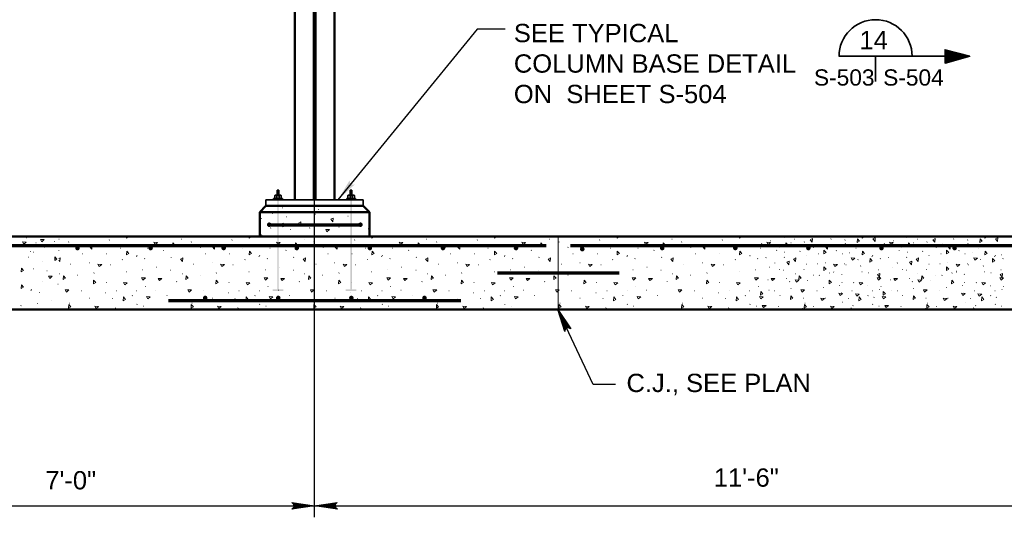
# Model space of a CAD drawing. Extents: x -92 to 946, y 181 to 432.
# Tile 7 of 12: x 525 to 686, y 197 to 279. Entities that reach past the tile are written whole.
import ezdxf

# ---------------------------------------------------------------- set-up
doc = ezdxf.new("R2010")
doc.units = 0
doc.header["$LTSCALE"] = 0.945
doc.header["$MEASUREMENT"] = 0
doc.linetypes.add('ACAD_ISO03W100', pattern=[360, 144, -216])
for name, color, linetype, lineweight in [('Level 15', 7, 'Continuous', 18), ('S-Anno-Dims', 33, 'Continuous', 35), ('S-Anno-Patt', 152, 'Continuous', 18), ('S-Anno-Symb-Sect', 4, 'Continuous', 35), ('S-Anno-Text', 53, 'Continuous', 35), ('S-Cols-Prim', 6, 'Continuous', 50), ('S-JNTS-CTLJ', 23, 'Continuous', 13), ('S-Sect-Conc', 6, 'Continuous', 50), ('S-Slab-Rbar', 7, 'Continuous', 70), ('S-Sppt-Misc', 3, 'Continuous', 35), ('S-Sppt-Shps', 3, 'Continuous', 35)]:
    doc.layers.add(name, color=color, linetype=linetype, lineweight=lineweight)
doc.styles.add('NOTES', font='romans.shx')

# ---------------------------------------------------------------- blocks, each defined once
blk = doc.blocks.new('LARROW')
at = {"color": 0, "linetype": 'ByBlock', "lineweight": -2, "flags": 128}
blk.add_lwpolyline([(-4.93, 0.71), (0, 0), (-4.92, -0.71), (-4.77, -0.59), (-4.55, -0.38), (-4.44, -0.19), (-4.42, 0), (-4.46, 0.21), (-4.57, 0.41), (-4.79, 0.61), (-4.93, 0.71), (-0.15, 0.01), (-4.76, -0.67), (-4.62, -0.56), (-4.39, -0.34), (-4.32, -0.06), (-4.37, 0.22), (-4.5, 0.41), (-4.67, 0.57), (-4.78, 0.65), (-0.41, 0.01), (-4.56, -0.59), (-4.41, -0.49), (-4.33, -0.37), (-4.25, -0.21), (-4.21, 0.01), (-4.23, 0.19), (-4.32, 0.33), (-4.5, 0.44), (-4.61, 0.58), (-0.71, 0.01), (-4.33, -0.5), (-4.17, -0.3), (-4.12, -0.06), (-4.14, 0.22), (-4.45, 0.51), (-1.05, 0.02), (-4.12, -0.41), (-4.07, -0.26), (-3.98, -0.04), (-4.04, 0.21), (-4.28, 0.43), (-1.36, 0.02), (-4.01, -0.31), (-3.92, -0.14), (-3.88, 0.04), (-4.07, 0.33), (-1.73, 0.02), (-3.85, -0.24), (-3.79, -0.11), (-3.77, 0.04), (-3.92, 0.25), (-2.17, 0.02), (-3.71, -0.15), (-3.67, 0.05), (-3.81, 0.17), (-2.53, 0.02), (-3.61, -0.09), (-3.63, 0.1), (-2.9, 0.02), (-3.57, -0.03), (-3.59, 0.03), (-3.36, 0.03)], dxfattribs=at)

msp = doc.modelspace()

# ---------------------------------------------------------------- hatches: boundary and pattern name
at = {"layer": 'S-Anno-Text', "lineweight": 25, "extrusion": (0, 0, -1)}
msp.add_hatch(color=256, dxfattribs=at).paths.add_polyline_path([(-577.02, 249.07), (-579.81, 251.63), (-579.69, 251.6), (-579.47, 251.57), (-579.29, 251.6), (-579.15, 251.68), (-579.05, 251.78), (-578.99, 251.94), (-578.97, 252.17), (-578.97, 252.32)], flags=16)
at = {"layer": 'S-Slab-Rbar'}
h = msp.add_hatch(color=256, dxfattribs=at)
edge = h.paths.add_edge_path(flags=16)
edge.add_ellipse((565.75, 245), major_axis=(0, 0.375), ratio=0.999901, start_angle=0, end_angle=360)
h = msp.add_hatch(color=256, dxfattribs=at)
edge = h.paths.add_edge_path(flags=16)
edge.add_ellipse((580.72, 245), major_axis=(0, 0.375), ratio=0.999901, start_angle=0, end_angle=360)
h = msp.add_hatch(color=256, dxfattribs=at)
edge = h.paths.add_edge_path(flags=16)
edge.add_ellipse((534.28, 241.17), major_axis=(0, 0.375), ratio=0.999811, start_angle=0, end_angle=360)
h = msp.add_hatch(color=256, dxfattribs=at)
edge = h.paths.add_edge_path(flags=16)
edge.add_ellipse((546.28, 241.17), major_axis=(0, 0.375), ratio=0.999811, start_angle=0, end_angle=360)
h = msp.add_hatch(color=256, dxfattribs=at)
edge = h.paths.add_edge_path(flags=16)
edge.add_ellipse((558.27, 241.17), major_axis=(0, 0.375), ratio=0.999811, start_angle=0, end_angle=360)
h = msp.add_hatch(color=256, dxfattribs=at)
edge = h.paths.add_edge_path(flags=16)
edge.add_ellipse((570.27, 241.17), major_axis=(0, 0.375), ratio=0.999811, start_angle=0, end_angle=360)
h = msp.add_hatch(color=256, dxfattribs=at)
edge = h.paths.add_edge_path(flags=16)
edge.add_ellipse((582.27, 241.17), major_axis=(0, 0.375), ratio=0.999811, start_angle=0, end_angle=360)
h = msp.add_hatch(color=256, dxfattribs=at)
edge = h.paths.add_edge_path(flags=16)
edge.add_ellipse((594.27, 241.17), major_axis=(0, 0.375), ratio=0.999811, start_angle=0, end_angle=360)
h = msp.add_hatch(color=256, dxfattribs=at)
edge = h.paths.add_edge_path(flags=16)
edge.add_ellipse((606.26, 241.17), major_axis=(0, 0.375), ratio=0.999811, start_angle=0, end_angle=360)
h = msp.add_hatch(color=256, dxfattribs=at)
edge = h.paths.add_edge_path(flags=16)
edge.add_ellipse((617.14, 240.99), major_axis=(0, 0.375), ratio=0.999811, start_angle=0, end_angle=360)
h = msp.add_hatch(color=256, dxfattribs=at)
edge = h.paths.add_edge_path(flags=16)
edge.add_ellipse((630.26, 241.17), major_axis=(0, 0.375), ratio=0.999811, start_angle=0, end_angle=360)
h = msp.add_hatch(color=256, dxfattribs=at)
edge = h.paths.add_edge_path(flags=16)
edge.add_ellipse((642.26, 241.17), major_axis=(0, 0.375), ratio=0.999811, start_angle=0, end_angle=360)
h = msp.add_hatch(color=256, dxfattribs=at)
edge = h.paths.add_edge_path(flags=16)
edge.add_ellipse((654.25, 241.17), major_axis=(0, 0.375), ratio=0.999811, start_angle=0, end_angle=360)
h = msp.add_hatch(color=256, dxfattribs=at)
edge = h.paths.add_edge_path(flags=16)
edge.add_ellipse((666.25, 241.17), major_axis=(0, 0.375), ratio=0.999811, start_angle=0, end_angle=360)
h = msp.add_hatch(color=256, dxfattribs=at)
edge = h.paths.add_edge_path(flags=16)
edge.add_ellipse((678.25, 241.17), major_axis=(0, 0.375), ratio=0.999811, start_angle=0, end_angle=360)
h = msp.add_hatch(color=256, dxfattribs=at)
edge = h.paths.add_edge_path(flags=16)
edge.add_ellipse((555.24, 232.98), major_axis=(0, 0.375), ratio=0.999811, start_angle=0, end_angle=360)
h = msp.add_hatch(color=256, dxfattribs=at)
edge = h.paths.add_edge_path(flags=16)
edge.add_ellipse((567.23, 232.98), major_axis=(0, 0.375), ratio=0.999811, start_angle=0, end_angle=360)
h = msp.add_hatch(color=256, dxfattribs=at)
edge = h.paths.add_edge_path(flags=16)
edge.add_ellipse((579.23, 232.98), major_axis=(0, 0.375), ratio=0.999811, start_angle=0, end_angle=360)
h = msp.add_hatch(color=256, dxfattribs=at)
edge = h.paths.add_edge_path(flags=16)
edge.add_ellipse((591.23, 232.98), major_axis=(0, 0.375), ratio=0.999811, start_angle=0, end_angle=360)
at = {"layer": 'S-Sppt-Misc', "extrusion": (0, 0, -1)}
for points in [[(-568.07, 234.12), (-568.07, 234.37), (-567.32, 234.37), (-567.32, 249.07), (-567.07, 249.07), (-567.07, 234.37), (-566.32, 234.37), (-566.32, 234.12)], [(-580.06, 234.12), (-580.06, 234.37), (-579.31, 234.37), (-579.31, 249.07), (-579.06, 249.07), (-579.06, 234.37), (-578.31, 234.37), (-578.31, 234.12)]]:
    msp.add_hatch(color=256, dxfattribs=at).paths.add_polyline_path(points, flags=16)

# ---------------------------------------------------------------- linework, layer by layer
at = {"layer": 'Level 15', "color": 7, "linetype": 'Continuous', "lineweight": 25}
for p, q in [((581.19, 248.07), (565.19, 248.07)), ((564.19, 243.07), (582.19, 243.07))]:
    msp.add_line(p, q, dxfattribs=at)
at = {"layer": 'S-Anno-Dims', "lineweight": 25}
for p, q in [((573.19, 196.99), (573.19, 386.03)), ((489.33, 198.87), (573.19, 198.87)), ((573.19, 198.87), (711.16, 198.87))]:
    msp.add_line(p, q, dxfattribs=at)
at = {"layer": 'S-Anno-Patt'}
for p, q in [((564.89, 247.55), (564.84, 247.53)), ((567.97, 247.77), (567.93, 247.76)), ((573.91, 247.49), (573.86, 247.48)), ((564.55, 246.04), (564.5, 246.02)), ((566.26, 246.86), (566.21, 246.85)), ((568.66, 246.29), (568.61, 246.27)), ((570.14, 247.09), (570.1, 247.07)), ((573.34, 246.75), (573.29, 246.73)), ((576.31, 247.09), (576.26, 247.07)), ((578.71, 246.4), (578.66, 246.39)), ((579.51, 247.14), (579.46, 247.12)), ((566.03, 244.46), (565.98, 244.44)), ((569.23, 244.23), (569.18, 244.22)), ((572.43, 244.46), (572.38, 244.44)), ((573.91, 244.92), (573.86, 244.9)), ((577.24, 244.61), (577.19, 244.6)), ((582.02, 244.34), (581.97, 244.33)), ((525.97, 242.83), (525.92, 242.82)), ((531.26, 242.63), (531.22, 242.62)), ((535.94, 243.09), (535.89, 243.07)), ((539.53, 242.5), (539.48, 242.49)), ((546.59, 242.97), (546.54, 242.96)), ((551.39, 242.63), (551.34, 242.62)), ((556.07, 243.09), (556.02, 243.07)), ((559.66, 242.5), (559.61, 242.49)), ((564.55, 243.32), (564.5, 243.3)), ((566.72, 242.97), (566.67, 242.96)), ((571.51, 242.63), (571.47, 242.62)), ((576.19, 243.09), (576.15, 243.07)), ((578.71, 243.2), (578.66, 243.19)), ((579.78, 242.5), (579.74, 242.49)), ((586.84, 242.97), (586.8, 242.96)), ((591.64, 242.63), (591.59, 242.62)), ((596.32, 243.09), (596.27, 243.07)), ((599.91, 242.5), (599.86, 242.49)), ((606.97, 242.97), (606.92, 242.96)), ((611.77, 242.63), (611.72, 242.62)), ((616.45, 243.09), (616.4, 243.07)), ((620.04, 242.5), (619.99, 242.49)), ((627.1, 242.97), (627.05, 242.96)), ((631.89, 242.63), (631.84, 242.62)), ((636.57, 243.09), (636.53, 243.07)), ((640.16, 242.5), (640.12, 242.49)), ((647.22, 242.97), (647.17, 242.96)), ((652.02, 242.63), (651.97, 242.62)), ((656.7, 243.09), (656.65, 243.07)), ((658.01, 242.66), (657.96, 242.65)), ((660.29, 242.5), (660.24, 242.49)), ((667.35, 242.97), (667.3, 242.96)), ((672.14, 242.63), (672.1, 242.62)), ((676.83, 243.09), (676.78, 243.07)), ((678.13, 242.66), (678.08, 242.65)), ((680.42, 242.5), (680.37, 242.49)), ((527.47, 242.01), (527.42, 242)), ((528.84, 241.33), (528.79, 241.31)), ((530.55, 242.24), (530.5, 242.23)), ((532.86, 242.17), (532.81, 242.16)), ((534.34, 241.29), (534.29, 241.28)), ((541.31, 241.14), (541.26, 241.13)), ((545.79, 241.14), (545.74, 241.13)), ((552.99, 242.17), (552.94, 242.16)), ((554.46, 241.29), (554.41, 241.28)), ((561.44, 241.14), (561.39, 241.13)), ((565.92, 241.14), (565.87, 241.13)), ((573.11, 242.17), (573.06, 242.16)), ((574.59, 241.29), (574.54, 241.28)), ((581.56, 241.14), (581.51, 241.13)), ((586.04, 241.14), (586, 241.13)), ((593.24, 242.17), (593.19, 242.16)), ((594.71, 241.29), (594.67, 241.28)), ((601.69, 241.14), (601.64, 241.13)), ((606.17, 241.14), (606.12, 241.13)), ((613.36, 242.17), (613.32, 242.16)), ((614.84, 241.29), (614.79, 241.28)), ((621.81, 241.14), (621.77, 241.13)), ((626.3, 241.14), (626.25, 241.13)), ((633.49, 242.17), (633.44, 242.16)), ((634.97, 241.29), (634.92, 241.28)), ((641.94, 241.14), (641.89, 241.13)), ((646.42, 241.14), (646.38, 241.13)), ((646.61, 241.89), (646.56, 241.88)), ((648.1, 242.35), (648.05, 242.34)), ((651.42, 242.05), (651.38, 242.03)), ((653.62, 242.17), (653.57, 242.16)), ((655.09, 241.29), (655.05, 241.28)), ((656.2, 241.78), (656.16, 241.77)), ((660.34, 241.89), (660.3, 241.88)), ((662.07, 241.14), (662.02, 241.13)), ((663.54, 241.67), (663.49, 241.65)), ((666.55, 241.14), (666.5, 241.13)), ((666.74, 241.89), (666.69, 241.88)), ((668.22, 242.35), (668.18, 242.34)), ((671.55, 242.05), (671.5, 242.03)), ((673.74, 242.17), (673.7, 242.16)), ((675.22, 241.29), (675.17, 241.28)), ((676.33, 241.78), (676.28, 241.77)), ((680.47, 241.89), (680.42, 241.88)), ((682.19, 241.14), (682.15, 241.13)), ((683.67, 241.67), (683.62, 241.65)), ((526.27, 239.7), (526.22, 239.68)), ((526.62, 240.61), (526.58, 240.59)), ((527.13, 240.51), (527.08, 240.49)), ((531.22, 240.75), (531.19, 240.74)), ((535.14, 240.23), (535.1, 240.21)), ((539.1, 240.22), (539.06, 240.2)), ((541.65, 239.27), (541.6, 239.26)), ((543.97, 239.77), (543.92, 239.76)), ((544.07, 239.93), (544.02, 239.91)), ((545.34, 239.43), (545.29, 239.41)), ((548.42, 240.8), (548.37, 240.79)), ((549.67, 239.66), (549.63, 239.64)), ((555.27, 240.23), (555.22, 240.21)), ((559.23, 240.22), (559.18, 240.2)), ((561.78, 239.27), (561.73, 239.26)), ((564.1, 239.77), (564.05, 239.76)), ((564.2, 239.93), (564.15, 239.91)), ((565.46, 239.43), (565.41, 239.41)), ((568.54, 240.8), (568.5, 240.79)), ((569.8, 239.66), (569.75, 239.64)), ((575.4, 240.23), (575.35, 240.21)), ((579.36, 240.22), (579.31, 240.2)), ((581.9, 239.27), (581.86, 239.26)), ((584.22, 239.77), (584.18, 239.76)), ((584.32, 239.93), (584.27, 239.91)), ((585.59, 239.43), (585.54, 239.41)), ((588.67, 240.8), (588.62, 240.79)), ((589.93, 239.66), (589.88, 239.64)), ((595.52, 240.23), (595.47, 240.21)), ((599.48, 240.22), (599.44, 240.2)), ((602.03, 239.27), (601.98, 239.26)), ((604.35, 239.77), (604.3, 239.76)), ((604.45, 239.93), (604.4, 239.91)), ((605.71, 239.43), (605.67, 239.41)), ((608.8, 240.8), (608.75, 240.79)), ((610.05, 239.66), (610.01, 239.64)), ((615.65, 240.23), (615.6, 240.21)), ((619.61, 240.22), (619.56, 240.2)), ((622.16, 239.27), (622.11, 239.26)), ((624.48, 239.77), (624.43, 239.76)), ((624.57, 239.93), (624.53, 239.91)), ((625.84, 239.43), (625.79, 239.41)), ((628.92, 240.8), (628.88, 240.79)), ((630.18, 239.66), (630.13, 239.64)), ((635.77, 240.23), (635.73, 240.21)), ((639.74, 240.22), (639.69, 240.2)), ((642.28, 239.27), (642.23, 239.26)), ((644.6, 239.77), (644.56, 239.76)), ((644.7, 239.93), (644.65, 239.91)), ((645.97, 239.43), (645.92, 239.41)), ((647.3, 239.61), (647.25, 239.59)), ((649.05, 240.8), (649, 240.79)), ((650.31, 239.66), (650.26, 239.64)), ((650.38, 240.52), (650.33, 240.51)), ((652.89, 240.64), (652.85, 240.62)), ((653.97, 239.94), (653.92, 239.92)), ((655.9, 240.23), (655.85, 240.21)), ((658.86, 240.75), (658.81, 240.74)), ((659.86, 240.22), (659.82, 240.2)), ((661.03, 240.41), (660.98, 240.39)), ((662.41, 239.27), (662.36, 239.26)), ((664.73, 239.77), (664.68, 239.76)), ((664.83, 239.93), (664.78, 239.91)), ((666.09, 239.43), (666.05, 239.41)), ((667.42, 239.61), (667.38, 239.59)), ((669.18, 240.8), (669.13, 240.79)), ((670.43, 239.66), (670.38, 239.64)), ((670.51, 240.52), (670.46, 240.51)), ((673.02, 240.64), (672.97, 240.62)), ((674.1, 239.94), (674.05, 239.92)), ((676.03, 240.23), (675.98, 240.21)), ((678.99, 240.75), (678.94, 240.74)), ((679.99, 240.22), (679.94, 240.2)), ((681.16, 240.41), (681.11, 240.39)), ((682.53, 239.27), (682.49, 239.26)), ((684.86, 239.77), (684.81, 239.76)), ((684.95, 239.93), (684.91, 239.91)), ((685.95, 240.06), (685.9, 240.05)), ((686.22, 239.43), (686.17, 239.41)), ((527.12, 237.78), (527.08, 237.77)), ((528.61, 238.93), (528.56, 238.91)), ((533.2, 238.51), (533.15, 238.5)), ((536.28, 238.74), (536.24, 238.73)), ((539.71, 238.4), (539.66, 238.39)), ((544.99, 237.6), (544.95, 237.59)), ((547.28, 238.06), (547.23, 238.04)), ((553.33, 238.51), (553.28, 238.5)), ((556.41, 238.74), (556.36, 238.73)), ((559.84, 238.4), (559.79, 238.39)), ((565.12, 237.6), (565.07, 237.59)), ((567.4, 238.06), (567.36, 238.04)), ((573.45, 238.51), (573.41, 238.5)), ((576.54, 238.74), (576.49, 238.73)), ((579.96, 238.4), (579.92, 238.39)), ((585.24, 237.6), (585.2, 237.59)), ((587.53, 238.06), (587.48, 238.04)), ((593.58, 238.51), (593.53, 238.5)), ((596.66, 238.74), (596.62, 238.73)), ((600.09, 238.4), (600.04, 238.39)), ((605.37, 237.6), (605.32, 237.59)), ((607.65, 238.06), (607.61, 238.04)), ((613.71, 238.51), (613.66, 238.5)), ((616.79, 238.74), (616.74, 238.73)), ((620.22, 238.4), (620.17, 238.39)), ((625.5, 237.6), (625.45, 237.59)), ((627.78, 238.06), (627.73, 238.04)), ((633.83, 238.51), (633.79, 238.5)), ((636.92, 238.74), (636.87, 238.73)), ((640.34, 238.4), (640.29, 238.39)), ((645.62, 237.6), (645.58, 237.59)), ((647.91, 238.06), (647.86, 238.04)), ((648.77, 238.72), (648.73, 238.71)), ((649.58, 237.66), (649.53, 237.65)), ((653.54, 237.65), (653.5, 237.64)), ((653.96, 238.51), (653.91, 238.5)), ((655.75, 238.58), (655.7, 238.56)), ((657.04, 238.74), (656.99, 238.73)), ((660.23, 238.58), (660.18, 238.56)), ((660.47, 238.4), (660.42, 238.39)), ((662.86, 238.24), (662.81, 238.22)), ((665.75, 237.6), (665.7, 237.59)), ((668.03, 238.06), (667.99, 238.04)), ((668.9, 238.72), (668.85, 238.71)), ((669.71, 237.66), (669.66, 237.65)), ((673.67, 237.65), (673.62, 237.64)), ((674.09, 238.51), (674.04, 238.5)), ((675.87, 238.58), (675.83, 238.56)), ((677.17, 238.74), (677.12, 238.73)), ((680.36, 238.58), (680.31, 238.56)), ((680.59, 238.4), (680.55, 238.39)), ((682.98, 238.24), (682.94, 238.22)), ((685.88, 237.6), (685.83, 237.59)), ((529.29, 237.44), (529.25, 237.43)), ((531.36, 236.95), (531.31, 236.93)), ((534.31, 236.73), (534.26, 236.72)), ((536.99, 237.09), (536.94, 237.07)), ((542.34, 237.26), (542.29, 237.24)), ((549.6, 237.54), (549.55, 237.53)), ((551.49, 236.95), (551.44, 236.93)), ((554.44, 236.73), (554.39, 236.72)), ((557.11, 237.09), (557.06, 237.07)), ((562.46, 237.26), (562.42, 237.24)), ((569.72, 237.54), (569.67, 237.53)), ((571.61, 236.95), (571.56, 236.93)), ((574.56, 236.73), (574.52, 236.72)), ((577.24, 237.09), (577.19, 237.07)), ((582.59, 237.26), (582.54, 237.24)), ((589.85, 237.54), (589.8, 237.53)), ((591.74, 236.95), (591.69, 236.93)), ((594.69, 236.73), (594.64, 236.72)), ((597.36, 237.09), (597.32, 237.07)), ((602.72, 237.26), (602.67, 237.24)), ((609.97, 237.54), (609.93, 237.53)), ((611.86, 236.95), (611.82, 236.93)), ((614.82, 236.73), (614.77, 236.72)), ((617.49, 237.09), (617.44, 237.07)), ((622.84, 237.26), (622.79, 237.24)), ((630.1, 237.54), (630.05, 237.53)), ((631.99, 236.95), (631.94, 236.93)), ((634.94, 236.73), (634.9, 236.72)), ((637.62, 237.09), (637.57, 237.07)), ((642.97, 237.26), (642.92, 237.24)), ((650.23, 237.54), (650.18, 237.53)), ((650.72, 236.18), (650.68, 236.16)), ((652.12, 236.95), (652.07, 236.93)), ((655.07, 236.73), (655.02, 236.72)), ((656.09, 236.7), (656.04, 236.69)), ((657.74, 237.09), (657.7, 237.07)), ((658.41, 237.21), (658.36, 237.2)), ((658.51, 237.36), (658.46, 237.35)), ((659.77, 236.86), (659.73, 236.85)), ((663.09, 237.26), (663.05, 237.24)), ((664.11, 237.09), (664.07, 237.08)), ((670.35, 237.54), (670.31, 237.53)), ((670.85, 236.18), (670.8, 236.16)), ((672.24, 236.95), (672.2, 236.93)), ((675.2, 236.73), (675.15, 236.72)), ((676.22, 236.7), (676.17, 236.69)), ((677.87, 237.09), (677.82, 237.07)), ((678.54, 237.21), (678.49, 237.2)), ((678.63, 237.36), (678.59, 237.35)), ((679.9, 236.86), (679.85, 236.85)), ((683.22, 237.26), (683.17, 237.24)), ((684.24, 237.09), (684.19, 237.08)), ((526.77, 234.39), (526.73, 234.38)), ((528.5, 235.61), (528.45, 235.6)), ((531.12, 235.27), (531.07, 235.25)), ((539.03, 235.53), (538.98, 235.52)), ((545.45, 234.86), (545.4, 234.84)), ((550.59, 235.66), (550.54, 235.64)), ((559.15, 235.53), (559.11, 235.52)), ((565.58, 234.86), (565.53, 234.84)), ((570.71, 235.66), (570.67, 235.64)), ((579.28, 235.53), (579.23, 235.52)), ((585.7, 234.86), (585.65, 234.84)), ((590.84, 235.66), (590.79, 235.64)), ((599.41, 235.53), (599.36, 235.52)), ((605.83, 234.86), (605.78, 234.84)), ((610.97, 235.66), (610.92, 235.64)), ((619.53, 235.53), (619.49, 235.52)), ((625.95, 234.86), (625.91, 234.84)), ((631.09, 235.66), (631.05, 235.64)), ((639.66, 235.53), (639.61, 235.52)), ((646.08, 234.86), (646.03, 234.84)), ((647.64, 235.95), (647.59, 235.94)), ((651.22, 235.66), (651.17, 235.64)), ((651.42, 234.52), (651.38, 234.51)), ((654.15, 235.83), (654.1, 235.82)), ((656.77, 234.69), (656.73, 234.68)), ((659.43, 235.03), (659.38, 235.02)), ((659.79, 235.53), (659.74, 235.52)), ((661.71, 235.49), (661.67, 235.48)), ((664.03, 234.98), (663.99, 234.96)), ((665.92, 234.38), (665.88, 234.37)), ((666.21, 234.86), (666.16, 234.84)), ((667.77, 235.95), (667.72, 235.94)), ((671.34, 235.66), (671.3, 235.64)), ((671.55, 234.52), (671.5, 234.51)), ((674.27, 235.83), (674.23, 235.82)), ((676.9, 234.69), (676.85, 234.68)), ((679.56, 235.03), (679.51, 235.02)), ((679.91, 235.53), (679.86, 235.52)), ((681.84, 235.49), (681.79, 235.48)), ((684.16, 234.98), (684.11, 234.96)), ((686.05, 234.38), (686, 234.37)), ((686.33, 234.86), (686.29, 234.84)), ((526.67, 234.24), (526.63, 234.23)), ((528.04, 233.9), (527.99, 233.88)), ((534.91, 234.17), (534.87, 234.16)), ((536.3, 232.95), (536.26, 232.94)), ((538.91, 233.83), (538.86, 233.81)), ((540.05, 232.91), (540.01, 232.9)), ((540.69, 234.17), (540.65, 234.15)), ((543.32, 233.36), (543.27, 233.35)), ((544.02, 234.17), (543.97, 234.15)), ((547.16, 234.28), (547.11, 234.27)), ((548.99, 233.37), (548.94, 233.36)), ((555.04, 234.17), (554.99, 234.16)), ((556.43, 232.95), (556.38, 232.94)), ((559.04, 233.83), (558.99, 233.81)), ((560.18, 232.91), (560.13, 232.9)), ((560.82, 234.17), (560.77, 234.15)), ((563.44, 233.36), (563.39, 233.35)), ((564.15, 234.17), (564.1, 234.15)), ((567.29, 234.28), (567.24, 234.27)), ((569.12, 233.37), (569.07, 233.36)), ((575.17, 234.17), (575.12, 234.16)), ((576.56, 232.95), (576.51, 232.94)), ((579.16, 233.83), (579.12, 233.81)), ((580.31, 232.91), (580.26, 232.9)), ((580.94, 234.17), (580.9, 234.15)), ((583.57, 233.36), (583.52, 233.35)), ((584.27, 234.17), (584.22, 234.15)), ((587.41, 234.28), (587.37, 234.27)), ((589.24, 233.37), (589.19, 233.36)), ((595.29, 234.17), (595.25, 234.16)), ((596.68, 232.95), (596.63, 232.94)), ((599.29, 233.83), (599.24, 233.81)), ((600.43, 232.91), (600.38, 232.9)), ((601.07, 234.17), (601.02, 234.15)), ((603.69, 233.36), (603.65, 233.35)), ((604.4, 234.17), (604.35, 234.15)), ((607.54, 234.28), (607.49, 234.27)), ((609.37, 233.37), (609.32, 233.36)), ((615.42, 234.17), (615.37, 234.16)), ((616.81, 232.95), (616.76, 232.94)), ((619.42, 233.83), (619.37, 233.81)), ((620.56, 232.91), (620.51, 232.9)), ((621.2, 234.17), (621.15, 234.15)), ((623.82, 233.36), (623.77, 233.35)), ((624.52, 234.17), (624.48, 234.15)), ((627.67, 234.28), (627.62, 234.27)), ((629.49, 233.37), (629.45, 233.36)), ((635.55, 234.17), (635.5, 234.16)), ((636.93, 232.95), (636.89, 232.94)), ((639.54, 233.83), (639.49, 233.81)), ((640.68, 232.91), (640.64, 232.9)), ((641.32, 234.17), (641.28, 234.15)), ((643.95, 233.36), (643.9, 233.35)), ((644.65, 234.17), (644.6, 234.15)), ((647.79, 234.28), (647.75, 234.27)), ((648.75, 234.17), (648.7, 234.15)), ((649.62, 233.37), (649.57, 233.36)), ((653.47, 232.97), (653.42, 232.95)), ((655.67, 234.17), (655.62, 234.16)), ((657.06, 232.95), (657.01, 232.94)), ((659.67, 233.83), (659.62, 233.81)), ((660.81, 232.91), (660.76, 232.9)), ((661.45, 234.17), (661.4, 234.15)), ((664.07, 233.36), (664.03, 233.35)), ((664.78, 234.17), (664.73, 234.15)), ((665.03, 233.09), (664.98, 233.08)), ((667.92, 234.28), (667.87, 234.27)), ((668.88, 234.17), (668.83, 234.15)), ((669.75, 233.37), (669.7, 233.36)), ((673.59, 232.97), (673.54, 232.95)), ((675.8, 234.17), (675.75, 234.16)), ((677.19, 232.95), (677.14, 232.94)), ((679.79, 233.83), (679.75, 233.81)), ((680.94, 232.91), (680.89, 232.9)), ((681.58, 234.17), (681.53, 234.15)), ((684.2, 233.36), (684.15, 233.35)), ((684.9, 234.17), (684.86, 234.15)), ((685.15, 233.09), (685.1, 233.08)), ((525.04, 231.72), (524.99, 231.71)), ((527.7, 232.07), (527.65, 232.05)), ((529.98, 232.52), (529.93, 232.51)), ((532.97, 232.11), (532.93, 232.1)), ((534.64, 231.14), (534.59, 231.12)), ((540.54, 231.34), (540.49, 231.33)), ((544.07, 231.95), (544.02, 231.93)), ((545.11, 231.65), (545.06, 231.64)), ((550.88, 231.14), (550.83, 231.12)), ((553.1, 232.11), (553.05, 232.1)), ((554.76, 231.14), (554.72, 231.12)), ((560.67, 231.34), (560.62, 231.33)), ((564.2, 231.95), (564.15, 231.93)), ((565.23, 231.65), (565.19, 231.64)), ((571.01, 231.14), (570.96, 231.12)), ((573.23, 232.11), (573.18, 232.1)), ((574.89, 231.14), (574.84, 231.12)), ((580.79, 231.34), (580.75, 231.33)), ((584.32, 231.95), (584.27, 231.93)), ((585.36, 231.65), (585.31, 231.64)), ((591.13, 231.14), (591.09, 231.12)), ((593.35, 232.11), (593.3, 232.1)), ((595.02, 231.14), (594.97, 231.12)), ((600.92, 231.34), (600.87, 231.33)), ((604.45, 231.95), (604.4, 231.93)), ((605.49, 231.65), (605.44, 231.64)), ((611.26, 231.14), (611.21, 231.12)), ((613.48, 232.11), (613.43, 232.1)), ((615.14, 231.14), (615.1, 231.12)), ((621.05, 231.34), (621, 231.33)), ((624.57, 231.95), (624.53, 231.93)), ((625.61, 231.65), (625.56, 231.64)), ((631.38, 231.14), (631.34, 231.12)), ((633.6, 232.11), (633.56, 232.1)), ((635.27, 231.14), (635.22, 231.12)), ((641.17, 231.34), (641.12, 231.33)), ((644.7, 231.95), (644.65, 231.93)), ((645.74, 231.65), (645.69, 231.64)), ((649.35, 231.6), (649.31, 231.59)), ((651.51, 231.14), (651.46, 231.12)), ((653.35, 231.26), (653.3, 231.25)), ((653.73, 232.11), (653.68, 232.1)), ((655.13, 231.6), (655.08, 231.59)), ((655.4, 231.14), (655.35, 231.12)), ((658.46, 231.6), (658.41, 231.59)), ((659.89, 232.29), (659.84, 232.28)), ((661.3, 231.34), (661.25, 231.33)), ((661.6, 231.72), (661.55, 231.71)), ((664.83, 231.95), (664.78, 231.93)), ((665.86, 231.65), (665.82, 231.64)), ((669.48, 231.6), (669.43, 231.59)), ((671.64, 231.14), (671.59, 231.12)), ((673.48, 231.26), (673.43, 231.25)), ((673.86, 232.11), (673.81, 232.1)), ((675.26, 231.6), (675.21, 231.59)), ((675.52, 231.14), (675.47, 231.12)), ((678.58, 231.6), (678.54, 231.59)), ((680.01, 232.29), (679.97, 232.28)), ((681.42, 231.34), (681.38, 231.33)), ((681.73, 231.72), (681.68, 231.71)), ((684.95, 231.95), (684.91, 231.93)), ((685.99, 231.65), (685.94, 231.64))]:
    msp.add_line(p, q, dxfattribs=at)
at = {"layer": 'S-Anno-Patt', "flags": 128}
for points in [[(566.1, 248.09), (566.25, 248.08)], [(542.63, 243.09), (542.71, 242.99), (542.33, 242.78), (542.35, 243.09)], [(562.76, 243.09), (562.84, 242.99), (562.46, 242.78), (562.48, 243.09)], [(582.88, 243.09), (582.97, 242.99), (582.59, 242.78), (582.61, 243.09)], [(603.01, 243.09), (603.09, 242.99), (602.71, 242.78), (602.73, 243.09)], [(623.14, 243.09), (623.22, 242.99), (622.84, 242.78), (622.86, 243.09)], [(643.26, 243.09), (643.34, 242.99), (642.96, 242.78), (642.98, 243.09)], [(650.36, 242.92), (650.22, 243.09)], [(650.38, 243.09), (650.36, 242.92)], [(663.39, 243.09), (663.47, 242.99), (663.09, 242.78), (663.11, 243.09)], [(670.49, 242.92), (670.35, 243.09)], [(670.5, 243.09), (670.49, 242.92)], [(683.51, 243.09), (683.6, 242.99), (683.22, 242.78), (683.24, 243.09)], [(531.22, 239.47), (531.43, 239.59), (531.39, 238.97)], [(531.39, 238.97), (531.22, 239.17)]]:
    msp.add_lwpolyline(points, dxfattribs=at)
at = {"layer": 'S-Anno-Patt'}
for points in [[(576.18, 245.49), (575.84, 245.89), (576.22, 246.1)], [(568, 245.26), (568.34, 244.86), (567.96, 244.65)], [(570.88, 244.83), (570.54, 245.23), (570.92, 245.45)], [(575.63, 244.19), (575.23, 243.85), (575.02, 244.23)], [(580.72, 244.68), (580.38, 245.08), (580.76, 245.29)], [(528.83, 242.55), (528.43, 242.21), (528.21, 242.59)], [(654.9, 242.12), (654.56, 242.52), (654.94, 242.73)], [(662.31, 242.7), (662.65, 242.3), (662.27, 242.09)], [(665.19, 242.27), (664.85, 242.67), (665.23, 242.88)], [(675.03, 242.12), (674.69, 242.52), (675.07, 242.73)], [(682.43, 242.7), (682.77, 242.3), (682.39, 242.09)], [(685.32, 242.27), (684.98, 242.67), (685.36, 242.88)], [(525.85, 242.15), (525.45, 241.81), (525.24, 242.19)], [(536.63, 240.99), (536.29, 241.39), (536.67, 241.61)], [(547.43, 242.07), (547.03, 241.73), (546.82, 242.11)], [(549.94, 242.03), (550.28, 241.63), (549.9, 241.42)], [(556.76, 240.99), (556.42, 241.39), (556.8, 241.61)], [(567.56, 242.07), (567.16, 241.73), (566.95, 242.11)], [(570.06, 242.03), (570.4, 241.63), (570.02, 241.42)], [(576.89, 240.99), (576.54, 241.39), (576.92, 241.61)], [(587.69, 242.07), (587.29, 241.73), (587.07, 242.11)], [(590.19, 242.03), (590.53, 241.63), (590.15, 241.42)], [(597.01, 240.99), (596.67, 241.39), (597.05, 241.61)], [(607.81, 242.07), (607.41, 241.73), (607.2, 242.11)], [(610.32, 242.03), (610.66, 241.63), (610.28, 241.42)], [(617.14, 240.99), (616.8, 241.39), (617.18, 241.61)], [(627.94, 242.07), (627.54, 241.73), (627.33, 242.11)], [(630.44, 242.03), (630.78, 241.63), (630.4, 241.42)], [(637.26, 240.99), (636.92, 241.39), (637.3, 241.61)], [(648.06, 242.07), (647.67, 241.73), (647.45, 242.11)], [(649.82, 241.63), (649.42, 241.29), (649.2, 241.67)], [(650.57, 242.03), (650.91, 241.63), (650.53, 241.42)], [(656.81, 240.83), (657.15, 240.43), (656.77, 240.22)], [(657.39, 240.99), (657.05, 241.39), (657.43, 241.61)], [(668.19, 242.07), (667.79, 241.73), (667.58, 242.11)], [(669.94, 241.63), (669.54, 241.29), (669.33, 241.67)], [(670.7, 242.03), (671.04, 241.63), (670.66, 241.42)], [(676.94, 240.83), (677.28, 240.43), (676.9, 240.22)], [(677.52, 240.99), (677.18, 241.39), (677.56, 241.61)], [(530.57, 239.73), (530.91, 239.33), (530.53, 239.12)], [(542.37, 240.67), (542.71, 240.27), (542.33, 240.05)], [(551.51, 238.97), (551.17, 239.37), (551.55, 239.59)], [(562.5, 240.67), (562.84, 240.27), (562.46, 240.05)], [(571.64, 238.97), (571.3, 239.37), (571.68, 239.59)], [(582.63, 240.67), (582.97, 240.27), (582.59, 240.05)], [(591.76, 238.97), (591.42, 239.37), (591.8, 239.59)], [(602.75, 240.67), (603.09, 240.27), (602.71, 240.05)], [(611.89, 238.97), (611.55, 239.37), (611.93, 239.59)], [(622.88, 240.67), (623.22, 240.27), (622.84, 240.05)], [(632.02, 238.97), (631.68, 239.37), (632.06, 239.59)], [(643, 240.67), (643.34, 240.27), (642.96, 240.05)], [(652.14, 238.97), (651.8, 239.37), (652.18, 239.59)], [(661.87, 239.51), (661.47, 239.17), (661.26, 239.55)], [(663.13, 240.67), (663.47, 240.27), (663.09, 240.05)], [(664.38, 239.47), (664.72, 239.07), (664.34, 238.85)], [(672.27, 238.97), (671.93, 239.37), (672.31, 239.59)], [(682, 239.51), (681.6, 239.17), (681.39, 239.55)], [(683.26, 240.67), (683.6, 240.27), (683.22, 240.05)], [(684.5, 239.47), (684.84, 239.07), (684.46, 238.85)], [(525.08, 237.86), (525.42, 237.46), (525.04, 237.25)], [(538.25, 238.49), (537.86, 238.15), (537.64, 238.53)], [(558.38, 238.49), (557.98, 238.15), (557.77, 238.53)], [(578.51, 238.49), (578.11, 238.15), (577.89, 238.53)], [(598.63, 238.49), (598.23, 238.15), (598.02, 238.53)], [(618.76, 238.49), (618.36, 238.15), (618.15, 238.53)], [(638.89, 238.49), (638.49, 238.15), (638.27, 238.53)], [(651.07, 238.43), (650.73, 238.83), (651.11, 239.04)], [(656.81, 238.1), (657.15, 237.7), (656.77, 237.49)], [(659.01, 238.49), (658.61, 238.15), (658.4, 238.53)], [(671.2, 238.43), (670.86, 238.83), (671.24, 239.04)], [(676.94, 238.1), (677.28, 237.7), (676.9, 237.49)], [(679.14, 238.49), (678.74, 238.15), (678.53, 238.53)], [(530.14, 236.54), (529.74, 236.2), (529.52, 236.58)], [(531.98, 236.63), (532.32, 236.23), (531.94, 236.01)], [(545.42, 236.26), (545.02, 235.92), (544.8, 236.3)], [(548.14, 236.16), (547.74, 235.82), (547.53, 236.2)], [(552.11, 236.63), (552.45, 236.23), (552.07, 236.01)], [(565.54, 236.26), (565.14, 235.92), (564.93, 236.3)], [(568.27, 236.16), (567.87, 235.82), (567.65, 236.2)], [(572.23, 236.63), (572.57, 236.23), (572.19, 236.01)], [(585.67, 236.26), (585.27, 235.92), (585.06, 236.3)], [(588.39, 236.16), (587.99, 235.82), (587.78, 236.2)], [(592.36, 236.63), (592.7, 236.23), (592.32, 236.01)], [(605.79, 236.26), (605.4, 235.92), (605.18, 236.3)], [(608.52, 236.16), (608.12, 235.82), (607.91, 236.2)], [(612.49, 236.63), (612.83, 236.23), (612.45, 236.01)], [(625.92, 236.26), (625.52, 235.92), (625.31, 236.3)], [(628.65, 236.16), (628.25, 235.82), (628.03, 236.2)], [(632.61, 236.63), (632.95, 236.23), (632.57, 236.01)], [(646.05, 236.26), (645.65, 235.92), (645.43, 236.3)], [(648.77, 236.16), (648.37, 235.82), (648.16, 236.2)], [(652.74, 236.63), (653.08, 236.23), (652.7, 236.01)], [(666.17, 236.26), (665.77, 235.92), (665.56, 236.3)], [(665.95, 236.41), (665.61, 236.81), (665.99, 237.02)], [(668.9, 236.16), (668.5, 235.82), (668.28, 236.2)], [(672.86, 236.63), (673.2, 236.23), (672.82, 236.01)], [(686.3, 236.26), (685.9, 235.92), (685.69, 236.3)], [(686.08, 236.41), (685.74, 236.81), (686.12, 237.02)], [(525.08, 235.13), (525.42, 234.74), (525.04, 234.52)], [(536.92, 235.92), (537.26, 235.52), (536.88, 235.31)], [(542.44, 235.46), (542.04, 235.11), (541.83, 235.49)], [(557.05, 235.92), (557.39, 235.52), (557.01, 235.31)], [(562.57, 235.46), (562.17, 235.11), (561.96, 235.49)], [(577.18, 235.92), (577.52, 235.52), (577.14, 235.31)], [(582.69, 235.46), (582.3, 235.11), (582.08, 235.49)], [(597.3, 235.92), (597.64, 235.52), (597.26, 235.31)], [(602.82, 235.46), (602.42, 235.11), (602.21, 235.49)], [(617.43, 235.92), (617.77, 235.52), (617.39, 235.31)], [(622.95, 235.46), (622.55, 235.11), (622.33, 235.49)], [(637.56, 235.92), (637.9, 235.52), (637.52, 235.31)], [(643.07, 235.46), (642.67, 235.11), (642.46, 235.49)], [(652.69, 235.92), (652.29, 235.58), (652.08, 235.96)], [(657.68, 235.92), (658.02, 235.52), (657.64, 235.31)], [(663.2, 235.46), (662.8, 235.11), (662.59, 235.49)], [(672.82, 235.92), (672.42, 235.58), (672.21, 235.96)], [(677.81, 235.92), (678.15, 235.52), (677.77, 235.31)], [(683.33, 235.46), (682.93, 235.11), (682.71, 235.49)], [(532.86, 234.29), (532.46, 233.95), (532.24, 234.33)], [(541.82, 233.14), (542.16, 232.74), (541.78, 232.53)], [(546.22, 233.18), (545.82, 232.84), (545.61, 233.22)], [(552.98, 234.29), (552.58, 233.95), (552.37, 234.33)], [(561.94, 233.14), (562.28, 232.74), (561.9, 232.53)], [(566.35, 233.18), (565.95, 232.84), (565.74, 233.22)], [(573.11, 234.29), (572.71, 233.95), (572.5, 234.33)], [(582.07, 233.14), (582.41, 232.74), (582.03, 232.53)], [(586.48, 233.18), (586.08, 232.84), (585.86, 233.22)], [(593.24, 234.29), (592.84, 233.95), (592.62, 234.33)], [(602.2, 233.14), (602.54, 232.74), (602.16, 232.53)], [(606.6, 233.18), (606.2, 232.84), (605.99, 233.22)], [(613.36, 234.29), (612.96, 233.95), (612.75, 234.33)], [(622.32, 233.14), (622.66, 232.74), (622.28, 232.53)], [(626.73, 233.18), (626.33, 232.84), (626.12, 233.22)], [(633.49, 234.29), (633.09, 233.95), (632.88, 234.33)], [(642.45, 233.14), (642.79, 232.74), (642.41, 232.53)], [(646.85, 233.18), (646.45, 232.84), (646.24, 233.22)], [(646.42, 234.06), (646.76, 233.66), (646.38, 233.45)], [(651.36, 233.35), (651.7, 232.95), (651.32, 232.74)], [(653.61, 234.29), (653.22, 233.95), (653, 234.33)], [(656.88, 232.89), (656.48, 232.55), (656.27, 232.93)], [(659.85, 233.7), (659.45, 233.36), (659.24, 233.74)], [(662.58, 233.6), (662.18, 233.26), (661.97, 233.64)], [(662.58, 233.14), (662.92, 232.74), (662.54, 232.53)], [(666.98, 233.18), (666.58, 232.84), (666.37, 233.22)], [(666.54, 234.06), (666.89, 233.66), (666.51, 233.45)], [(671.49, 233.35), (671.83, 232.95), (671.45, 232.74)], [(673.74, 234.29), (673.34, 233.95), (673.13, 234.33)], [(677.01, 232.89), (676.61, 232.55), (676.39, 232.93)], [(679.98, 233.7), (679.58, 233.36), (679.37, 233.74)], [(682.7, 233.6), (682.31, 233.26), (682.09, 233.64)], [(682.7, 233.14), (683.04, 232.74), (682.66, 232.53)], [(532.84, 231.93), (533.18, 231.53), (532.8, 231.32)], [(537.75, 231.57), (537.35, 231.23), (537.14, 231.61)], [(552.96, 231.93), (553.3, 231.53), (552.92, 231.32)], [(557.88, 231.57), (557.48, 231.23), (557.26, 231.61)], [(573.09, 231.93), (573.43, 231.53), (573.05, 231.32)], [(578, 231.57), (577.6, 231.23), (577.39, 231.61)], [(593.22, 231.93), (593.56, 231.53), (593.18, 231.32)], [(598.13, 231.57), (597.73, 231.23), (597.52, 231.61)], [(613.34, 231.93), (613.68, 231.53), (613.3, 231.32)], [(618.26, 231.57), (617.86, 231.23), (617.64, 231.61)], [(633.47, 231.93), (633.81, 231.53), (633.43, 231.32)], [(638.38, 231.57), (637.98, 231.23), (637.77, 231.61)], [(647.3, 231.73), (646.9, 231.39), (646.68, 231.77)], [(653.6, 231.93), (653.94, 231.53), (653.56, 231.32)], [(658.51, 231.57), (658.11, 231.23), (657.89, 231.61)], [(667.42, 231.73), (667.02, 231.39), (666.81, 231.77)], [(673.72, 231.93), (674.06, 231.53), (673.68, 231.32)], [(678.63, 231.57), (678.23, 231.23), (678.02, 231.61)]]:
    msp.add_3dface(points, dxfattribs=at)
at = {"layer": 'S-Anno-Symb-Sect'}
for p, q in [((659.27, 272.63), (680.74, 272.63)), ((665.27, 272.63), (665.27, 268.5))]:
    msp.add_line(p, q, dxfattribs=at)
at = {"layer": 'S-Anno-Symb-Sect', "flags": 128}
msp.add_lwpolyline([(680.74, 272.63), (676.68, 273.71), (676.68, 271.53), (680.74, 272.63), (676.72, 273.64), (676.71, 271.6), (680.56, 272.63), (676.8, 273.54), (676.76, 271.7), (680.37, 272.63), (676.9, 273.42), (676.86, 271.83), (680.14, 272.62), (677, 273.31), (676.98, 271.95), (679.89, 272.61), (677.1, 273.19), (677.05, 272.04), (679.59, 272.6), (677.22, 273.06), (677.16, 272.16), (679.23, 272.6), (677.36, 272.91), (677.27, 272.31), (678.91, 272.59), (677.48, 272.77), (677.38, 272.4), (678.56, 272.57), (677.54, 272.65), (677.47, 272.49), (677.99, 272.56)], dxfattribs=at)
at = {"layer": 'S-Anno-Symb-Sect'}
msp.add_arc((665.28, 272.64), 6, 0, 180, dxfattribs=at)
at = {"layer": 'S-Anno-Text', "lineweight": 25, "flags": 128}
for points in [[(604.5, 277.11), (599.89, 277.11), (577.02, 249.07)], [(622.58, 218.77), (618.94, 218.77), (613.15, 231.08)], [(614.26, 227.46), (613.15, 231.08), (615.24, 227.92), (615.11, 227.99), (614.89, 228.07), (614.72, 228.08), (614.58, 228.04), (614.45, 227.94), (614.35, 227.8), (614.28, 227.58), (614.26, 227.46), (613.19, 230.98), (615.15, 228.01), (615.03, 228.08), (614.81, 228.17), (614.59, 228.13), (614.42, 228), (614.33, 227.85), (614.27, 227.68), (614.25, 227.58), (613.28, 230.8), (615.03, 228.13), (614.92, 228.2), (614.81, 228.21), (614.67, 228.22), (614.51, 228.18), (614.39, 228.1), (614.32, 228), (614.3, 227.84), (614.24, 227.71), (613.37, 230.59), (614.9, 228.26), (614.71, 228.31), (614.52, 228.26), (614.34, 228.16), (614.24, 227.85), (613.47, 230.35), (614.76, 228.38), (614.65, 228.36), (614.46, 228.35), (614.32, 228.23), (614.24, 227.99), (613.57, 230.14), (614.67, 228.42), (614.52, 228.43), (614.38, 228.39), (614.24, 228.17), (613.69, 229.88), (614.56, 228.51), (614.45, 228.51), (614.34, 228.47), (614.25, 228.3), (613.84, 229.58), (614.46, 228.57), (614.3, 228.54), (614.27, 228.4), (613.95, 229.33), (614.38, 228.62), (614.26, 228.55), (614.07, 229.08), (614.32, 228.63), (614.29, 228.6), (614.22, 228.76)]]:
    msp.add_lwpolyline(points, dxfattribs=at)
at = {"layer": 'S-Cols-Prim'}
for p, q in [((569.94, 249.07), (569.94, 328.69)), ((576.44, 249.07), (576.44, 328.69))]:
    msp.add_line(p, q, dxfattribs=at)
at = {"layer": 'S-Cols-Prim', "linetype": 'ACAD_ISO03W100'}
for p, q in [((573.07, 249.07), (573.07, 328.69)), ((573.32, 249.07), (573.32, 328.69))]:
    msp.add_line(p, q, dxfattribs=at)
at = {"layer": 'S-JNTS-CTLJ'}
msp.add_line((613.2, 243.09), (613.2, 231.09), dxfattribs=at)
at = {"layer": 'S-Sect-Conc'}
for p, q in [((565.19, 248.07), (564.19, 247.07)), ((565.19, 248.07), (581.19, 248.07)), ((581.19, 248.07), (582.19, 247.07)), ((564.19, 247.07), (564.19, 243.07)), ((564.19, 247.07), (582.19, 247.07)), ((582.19, 247.07), (582.19, 243.07)), ((462.57, 243.07), (875.62, 243.07)), ((462.57, 231.07), (875.62, 231.07))]:
    msp.add_line(p, q, dxfattribs=at)
at = {"layer": 'S-Slab-Rbar'}
for p, q in [((565.75, 245), (580.72, 245)), ((518.17, 241.57), (611.2, 241.57)), ((615.2, 241.57), (687.64, 241.57)), ((603.2, 237.09), (623.2, 237.09)), ((549.19, 232.57), (597.19, 232.57))]:
    msp.add_line(p, q, dxfattribs=at)
at = {"layer": 'S-Sppt-Misc'}
for p, q in [((567.07, 250.64), (567.32, 250.64)), ((567.07, 249.83), (567.07, 250.64)), ((567.32, 249.83), (567.32, 250.64)), ((579.06, 250.64), (579.31, 250.64)), ((579.06, 249.83), (579.06, 250.64)), ((579.31, 249.83), (579.31, 250.64)), ((566.47, 249.07), (566.47, 249.29)), ((566.47, 249.29), (567.91, 249.29)), ((566.47, 249.07), (567.91, 249.07)), ((566.65, 249.29), (566.65, 249.76)), ((566.73, 249.83), (567.65, 249.83)), ((567.02, 249.29), (567.02, 249.83)), ((567.07, 250.38), (567.32, 250.38)), ((567.07, 250.11), (567.32, 250.11)), ((567.12, 250.51), (567.27, 250.51)), ((567.12, 250.24), (567.27, 250.24)), ((567.12, 249.96), (567.27, 249.96)), ((567.28, 249.83), (567.37, 249.68)), ((567.37, 249.29), (567.37, 249.83)), ((567.46, 249.83), (567.37, 249.68)), ((567.73, 249.29), (567.73, 249.76)), ((567.91, 249.07), (567.91, 249.29)), ((578.47, 249.07), (578.47, 249.29)), ((578.47, 249.29), (579.91, 249.29)), ((578.47, 249.07), (579.91, 249.07)), ((578.65, 249.29), (578.65, 249.76)), ((578.73, 249.83), (579.65, 249.83)), ((579.01, 249.29), (579.01, 249.83)), ((579.06, 250.38), (579.31, 250.38)), ((579.06, 250.11), (579.31, 250.11)), ((579.11, 250.51), (579.26, 250.51)), ((579.11, 250.24), (579.26, 250.24)), ((579.11, 249.96), (579.26, 249.96)), ((579.27, 249.83), (579.36, 249.68)), ((579.36, 249.29), (579.36, 249.83)), ((579.46, 249.83), (579.36, 249.68)), ((579.73, 249.29), (579.73, 249.76)), ((579.91, 249.07), (579.91, 249.29))]:
    msp.add_line(p, q, dxfattribs=at)
for centre, major_axis, start_param, end_param in [((566.73, 249.76), (0, 0.0781), 0, 1.570796), ((567.65, 249.76), (0, -0.0781), 1.570796, 3.141593), ((578.73, 249.76), (0, 0.0781), 0, 1.570796), ((579.65, 249.76), (0, -0.0781), 1.570796, 3.141593)]:
    msp.add_ellipse(centre, major_axis=major_axis, ratio=0.999811, start_param=start_param, end_param=end_param, dxfattribs=at)
at = {"layer": 'S-Sppt-Misc', "extrusion": (0, 0, -1)}
for points in [[(-567.11, 249.83), (-566.93, 249.83), (-567.02, 249.68)], [(-567.28, 249.83), (-567.46, 249.83), (-567.37, 249.68)], [(-579.1, 249.83), (-578.92, 249.83), (-579.01, 249.68)], [(-579.27, 249.83), (-579.46, 249.83), (-579.36, 249.68)]]:
    msp.add_solid(points, dxfattribs=at)
at = {"layer": 'S-Sppt-Shps'}
for p, q in [((565.19, 249.07), (581.19, 249.07)), ((565.19, 248.07), (565.19, 249.07)), ((581.19, 249.07), (581.19, 248.07))]:
    msp.add_line(p, q, dxfattribs=at)

# ---------------------------------------------------------------- block references
at = {"layer": 'S-Anno-Dims', "lineweight": 25, "xscale": 0.7598681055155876, "yscale": 0.7351616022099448, "zscale": 0.09525}
msp.add_blockref('LARROW', (573.19, 198.87), dxfattribs=at)
at = {"layer": 'S-Anno-Dims', "lineweight": 25, "xscale": 0.7598681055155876, "yscale": 0.7351616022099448, "zscale": 0.09525, "rotation": 180}
msp.add_blockref('LARROW', (573.19, 198.87), dxfattribs=at)

# ---------------------------------------------------------------- texts
at = {"layer": 'S-Anno-Dims', "lineweight": 25, "char_height": 3, "attachment_point": 1, "line_spacing_factor": 0.608048, "style": 'NOTES'}
for s, insert in [('\\fArial|b0|i0|c0|p39;7\'-0"', (528.99, 204.57)), ('\\fArial|b0|i0|c0|p39;11\'-6"', (638.72, 205.01))]:
    msp.add_mtext(s, dxfattribs=dict(at, insert=insert))
at = {"layer": 'S-Anno-Symb-Sect', "attachment_point": 1, "style": 'NOTES'}
for s, insert, char_height, line_spacing_factor in [('\\fArial|b0|i0|c0|p39;14', (662.64, 276.8), 3, 0.728704), ('\\fArial|b0|i0|c0|p39;S-503', (655.17, 270.49), 2.6667, 0.734563), ('\\fArial|b0|i0|c0|p39;S-504', (666.53, 270.49), 2.6667, 0.734563)]:
    msp.add_mtext(s, dxfattribs=dict(at, insert=insert, char_height=char_height, line_spacing_factor=line_spacing_factor))
at = {"layer": 'S-Anno-Text', "lineweight": 25, "insert": (605.9, 277.95), "char_height": 3, "attachment_point": 1, "style": 'NOTES'}
msp.add_mtext('\\fArial|b0|i0|c0|p39;SEE TYPICAL \\PCOLUMN BASE DETAIL \\PON  SHEET S-504', dxfattribs=at)
at = {"layer": 'S-Anno-Text', "lineweight": 25, "insert": (624.39, 220.54), "char_height": 3, "attachment_point": 1, "line_spacing_factor": 0.610487, "style": 'NOTES'}
msp.add_mtext('\\fArial|b0|i0|c0|p39;C.J., SEE PLAN', dxfattribs=at)

doc.saveas('drawing.dxf')
